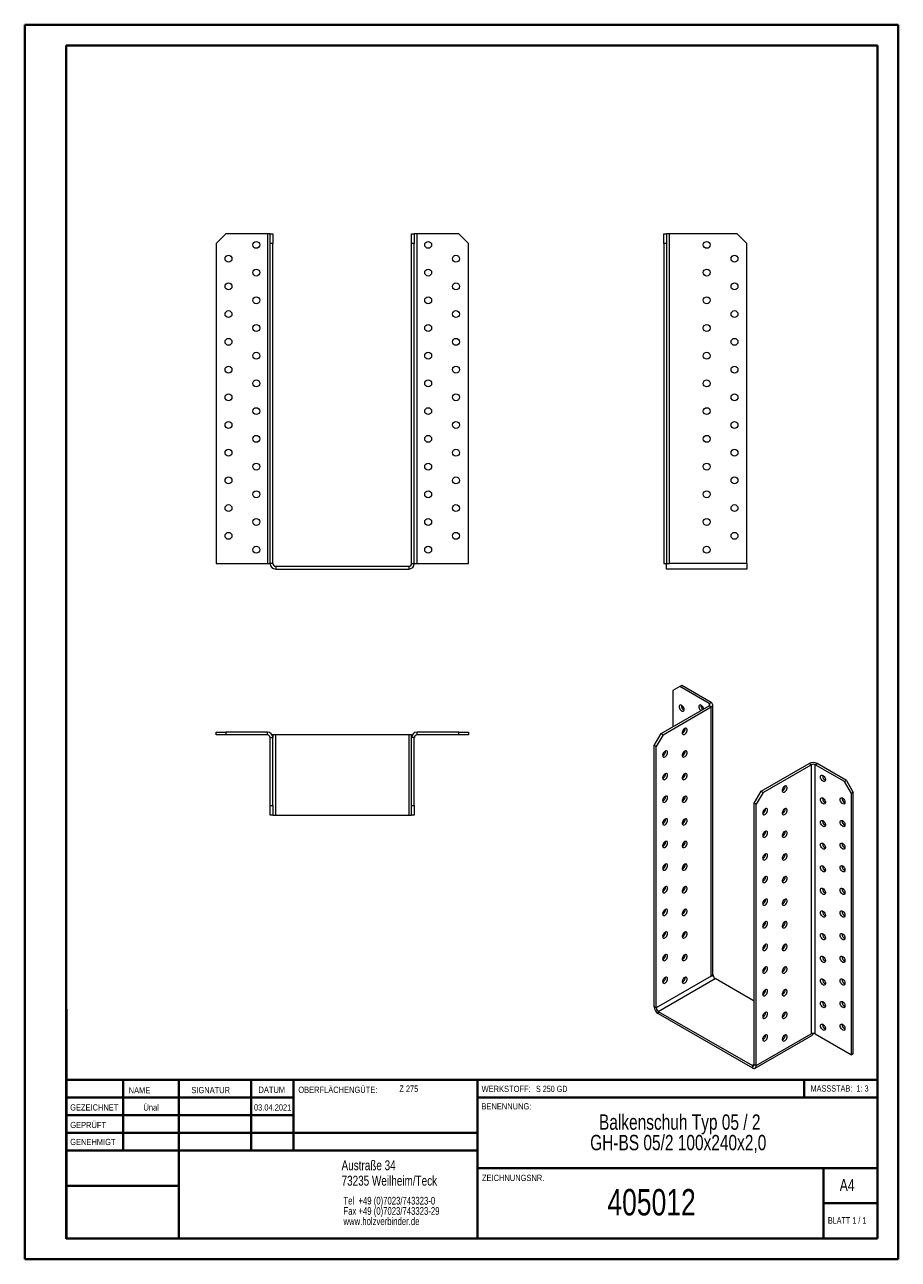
# Model space of a CAD drawing. Header units: millimetres. Extents: x 0 to 210, y 0 to 297.
import ezdxf

# ---------------------------------------------------------------- set-up
doc = ezdxf.new("R2010")
doc.units = ezdxf.units.MM
doc.styles.add('SLDTEXTSTYLE0', font='TXT', dxfattribs={"width": 0.75})
doc.styles.add('SLDTEXTSTYLE1', font='TXT', dxfattribs={"width": 0.681818})
doc.styles.add('SLDTEXTSTYLE2', font='TXT', dxfattribs={"width": 0.7})
doc.styles.add('SLDTEXTSTYLE3', font='TXT', dxfattribs={"width": 0.6875})

# ---------------------------------------------------------------- blocks, each defined once
blk = doc.blocks.new('SW_NOTE_0')
at = {"color": 0, "linetype": 'Continuous', "lineweight": 0, "char_height": 1.8521, "attachment_point": 1, "style": 'SLDTEXTSTYLE0'}
for s, insert in [('Tel  +49 (0)7023/743323-0', (0, 2.39)), ('Fax +49 (0)7023/743323-29', (0, -0.08)), ('www.holzverbinder.de', (0, -2.55))]:
    blk.add_mtext(s, dxfattribs=dict(at, insert=insert))
blk = doc.blocks.new('SW_NOTE_1')
at = {"color": 0, "linetype": 'Continuous', "lineweight": 0, "char_height": 3.7042, "attachment_point": 2, "style": 'SLDTEXTSTYLE0'}
for s, insert in [('Balkenschuh Typ 05 / 2', (26.74, 4.77)), ('GH-BS 05/2 100x240x2,0', (26.38, -0.16))]:
    blk.add_mtext(s, dxfattribs=dict(at, insert=insert))

msp = doc.modelspace()

# ---------------------------------------------------------------- linework, layer by layer
at = {"color": 7, "linetype": 'Continuous', "lineweight": 40}
for p, q in [((0.08, 0.21), (0.08, 297.21)), ((0.08, 297.21), (210.08, 297.21)), ((210.08, 0.21), (210.08, 297.21)), ((210.08, 292.21), (210.08, 297.21)), ((10.08, 292.21), (205.08, 292.21)), ((10.08, 5.21), (10.08, 292.21)), ((205.08, 5.21), (205.08, 292.21)), ((10.11, 60.37), (10.11, 5.12)), ((205.08, 43.37), (10.11, 43.37)), ((23.71, 43.37), (23.71, 26.37)), ((37.1, 43.37), (37.1, 5.12)), ((54.51, 43.37), (54.51, 26.37)), ((64.71, 26.37), (64.71, 43.37)), ((108.91, 43.37), (108.91, 5.12)), ((187.47, 39.12), (187.47, 43.37)), ((64.71, 39.1), (10.11, 39.1)), ((205.08, 39.12), (108.91, 39.12)), ((64.71, 34.87), (10.11, 34.87)), ((108.91, 30.62), (10.11, 30.62)), ((108.91, 26.37), (10.11, 26.37)), ((108.91, 22.12), (205.08, 22.12)), ((192.08, 5.21), (192.08, 22.21)), ((37.1, 17.87), (10.11, 17.87)), ((10.11, 13.71), (10.08, 13.71)), ((205.08, 13.71), (192.08, 13.71)), ((10.11, 9.46), (10.08, 9.46)), ((10.08, 5.21), (205.08, 5.21)), ((205.08, 5.21), (180.99, 5.21)), ((0.08, 0.21), (210.08, 0.21))]:
    msp.add_line(p, q, dxfattribs=at)
at = {"color": 7, "linetype": 'Continuous', "lineweight": 15}
for p, q in [((48.41, 246.92), (46.07, 244.59)), ((58.41, 246.92), (48.41, 246.92)), ((58.41, 246.92), (58.41, 167.59)), ((59.07, 246.92), (58.41, 246.92)), ((59.07, 246.92), (59.74, 246.92)), ((59.07, 244.59), (59.07, 246.92)), ((59.74, 246.92), (59.74, 244.59)), ((93.07, 246.92), (93.74, 246.92)), ((93.07, 244.59), (93.07, 246.92)), ((93.74, 246.92), (93.74, 244.59)), ((94.41, 246.92), (93.74, 246.92)), ((94.41, 167.59), (94.41, 246.92)), ((104.41, 246.92), (94.41, 246.92)), ((106.74, 244.59), (104.41, 246.92)), ((153.71, 246.92), (154.37, 246.92)), ((153.71, 244.59), (153.71, 246.92)), ((154.37, 246.92), (154.37, 244.59)), ((155.04, 246.92), (154.37, 246.92)), ((155.04, 167.59), (155.04, 246.92)), ((171.37, 246.92), (155.04, 246.92)), ((173.71, 244.59), (171.37, 246.92)), ((46.07, 244.59), (46.07, 167.59)), ((59.74, 244.59), (59.07, 244.59)), ((59.07, 167.59), (59.07, 244.59)), ((59.74, 167.59), (59.74, 244.59)), ((93.74, 244.59), (93.07, 244.59)), ((93.07, 167.59), (93.07, 244.59)), ((93.74, 167.59), (93.74, 244.59)), ((106.74, 167.59), (106.74, 244.59)), ((154.37, 244.59), (153.71, 244.59)), ((153.71, 244.59), (153.71, 167.59)), ((154.37, 244.59), (154.37, 167.59)), ((173.71, 167.59), (173.71, 244.59)), ((46.07, 167.59), (58.41, 167.59)), ((58.41, 167.59), (59.07, 167.59)), ((59.74, 167.59), (59.07, 167.59)), ((60.41, 166.92), (60.41, 166.25)), ((60.41, 166.92), (92.41, 166.92)), ((92.41, 166.92), (92.41, 166.25)), ((93.07, 167.59), (93.74, 167.59)), ((93.74, 167.59), (94.41, 167.59)), ((94.41, 167.59), (106.74, 167.59)), ((153.71, 167.59), (154.37, 167.59)), ((154.37, 167.59), (155.04, 167.59)), ((154.37, 166.25), (154.37, 167.59)), ((173.71, 167.59), (155.04, 167.59)), ((173.71, 167.59), (173.71, 166.25)), ((60.41, 166.25), (92.41, 166.25)), ((173.71, 166.25), (154.37, 166.25)), ((157.55, 137.98), (155.9, 137.02)), ((155.9, 137.02), (155.9, 128.31)), ((158.03, 138.25), (157.55, 137.98)), ((164.62, 133.89), (157.55, 137.98)), ((165.1, 134.17), (158.03, 138.25)), ((164.62, 133.89), (165.1, 134.17)), ((164.62, 133.89), (164.62, 133.35)), ((153.08, 126.68), (164.62, 133.35)), ((153.55, 126.41), (165.1, 133.08)), ((164.62, 133.35), (165.1, 133.08)), ((165.1, 68.3), (165.1, 133.08)), ((165.49, 68.84), (165.49, 133.62)), ((46.07, 126.37), (46.07, 127.04)), ((46.07, 127.04), (48.41, 127.04)), ((48.41, 126.37), (46.07, 126.37)), ((48.41, 127.04), (48.41, 126.37)), ((58.41, 127.04), (48.41, 127.04)), ((58.41, 126.37), (48.41, 126.37)), ((58.41, 126.37), (58.41, 127.04)), ((59.07, 125.71), (59.74, 125.71)), ((59.07, 109.37), (59.07, 125.71)), ((59.74, 126.37), (59.56, 126.37)), ((59.74, 126.37), (59.74, 125.71)), ((60.41, 126.37), (59.74, 126.37)), ((59.74, 109.37), (59.74, 125.71)), ((60.41, 107.04), (60.41, 126.37)), ((92.41, 126.37), (60.41, 126.37)), ((93.07, 126.37), (92.41, 126.37)), ((92.41, 126.37), (92.41, 107.04)), ((93.07, 125.71), (93.07, 126.37)), ((93.07, 126.37), (93.25, 126.37)), ((93.74, 125.71), (93.07, 125.71)), ((93.07, 109.37), (93.07, 125.71)), ((93.74, 109.37), (93.74, 125.71)), ((94.41, 126.37), (94.41, 127.04)), ((104.41, 127.04), (94.41, 127.04)), ((104.41, 126.37), (94.41, 126.37)), ((104.41, 126.37), (104.41, 127.04)), ((104.41, 127.04), (106.74, 127.04)), ((106.74, 126.37), (104.41, 126.37)), ((106.74, 127.04), (106.74, 126.37)), ((151.43, 123.82), (153.08, 126.68)), ((153.55, 126.41), (151.9, 123.55)), ((153.08, 126.68), (153.55, 126.41)), ((151.9, 123.55), (151.43, 123.82)), ((151.43, 60.95), (151.43, 123.82)), ((151.9, 60.68), (151.9, 123.55)), ((177.12, 112.8), (188.67, 119.47)), ((177.59, 112.53), (189.14, 119.2)), ((189.14, 119.2), (188.67, 119.47)), ((189.14, 119.2), (189.14, 54.42)), ((190.08, 119.2), (190.55, 119.47)), ((190.08, 54.42), (190.08, 119.2)), ((197.15, 115.12), (190.08, 119.2)), ((197.62, 115.39), (190.55, 119.47)), ((191.85, 116.54), (191.86, 116.66)), ((197.15, 115.12), (197.62, 115.39)), ((198.8, 112.26), (197.15, 115.12)), ((197.62, 115.39), (199.27, 112.53)), ((175.47, 109.94), (177.12, 112.8)), ((175.94, 109.67), (175.47, 109.94)), ((175.47, 47.07), (175.47, 109.94)), ((177.59, 112.53), (175.94, 109.67)), ((177.12, 112.8), (177.59, 112.53)), ((191.85, 111.1), (191.86, 111.22)), ((196.56, 111.1), (196.57, 111.22)), ((199.27, 112.53), (198.8, 112.26)), ((198.8, 49.38), (198.8, 112.26)), ((199.27, 49.66), (199.27, 112.53)), ((59.07, 109.37), (59.74, 109.37)), ((59.07, 107.04), (59.07, 109.37)), ((59.74, 107.04), (59.07, 107.04)), ((59.74, 109.37), (59.74, 107.04)), ((59.74, 107.04), (60.41, 107.04)), ((60.41, 107.04), (92.41, 107.04)), ((92.41, 107.04), (93.07, 107.04)), ((93.07, 109.37), (93.74, 109.37)), ((93.07, 107.04), (93.07, 109.37)), ((93.74, 107.04), (93.07, 107.04)), ((93.74, 109.37), (93.74, 107.04)), ((175.94, 46.8), (175.94, 109.67)), ((191.85, 105.66), (191.86, 105.78)), ((196.56, 105.66), (196.57, 105.78)), ((191.85, 100.21), (191.86, 100.33)), ((196.56, 100.21), (196.57, 100.33)), ((191.85, 94.77), (191.86, 94.89)), ((196.56, 94.77), (196.57, 94.89)), ((191.85, 89.33), (191.86, 89.44)), ((196.56, 89.33), (196.57, 89.45)), ((191.85, 83.88), (191.86, 84)), ((196.56, 83.88), (196.57, 84)), ((191.85, 78.44), (191.86, 78.56)), ((196.56, 78.44), (196.57, 78.56)), ((158.21, 72.81), (158.54, 72.63)), ((191.85, 73), (191.86, 73.11)), ((196.56, 73), (196.57, 73.11)), ((165.57, 68.57), (165.1, 68.3)), ((165.57, 68.57), (165.44, 68.64)), ((165.1, 68.3), (151.9, 60.68)), ((152.37, 59.86), (166.04, 67.75)), ((175.47, 62.31), (166.04, 67.75)), ((191.85, 67.55), (191.86, 67.67)), ((196.56, 67.55), (196.57, 67.67)), ((151.9, 60.68), (151.43, 60.95)), ((152.37, 59.86), (175, 46.8)), ((152.37, 59.86), (152.37, 59.32)), ((191.85, 62.11), (191.86, 62.23)), ((196.56, 62.11), (196.57, 62.23)), ((152.37, 59.32), (175, 46.25)), ((191.85, 56.66), (191.86, 56.78)), ((196.56, 56.66), (196.57, 56.78)), ((175.66, 46.19), (189.33, 54.08)), ((175.94, 46.8), (189.14, 54.42)), ((190.08, 54.42), (198.8, 49.38)), ((199.27, 49.66), (198.8, 49.38)), ((175.47, 47.07), (175, 46.8)), ((175, 46.8), (175, 46.25)), ((175.47, 47.07), (175.94, 46.8))]:
    msp.add_line(p, q, dxfattribs=at)
at = {"color": 7, "linetype": 'Continuous', "lineweight": 0}
for p, q in [((64.71, 39.12), (10.11, 39.12)), ((23.71, 5.21), (23.71, 5.12)), ((54.51, 5.21), (54.51, 5.12))]:
    msp.add_line(p, q, dxfattribs=at)
at = {"color": 7, "linetype": 'Continuous', "lineweight": 15, "flags": 128}
for points in [[(158.61, 132.46), (158.59, 132.68), (158.51, 132.91), (158.39, 133.12), (158.24, 133.31), (158.07, 133.46), (157.89, 133.54), (157.73, 133.56), (157.59, 133.52), (157.49, 133.41), (157.44, 133.24), (157.44, 133.04), (157.49, 132.81), (157.59, 132.59), (157.73, 132.38), (157.89, 132.22), (158.07, 132.1), (158.24, 132.05), (158.39, 132.06), (158.51, 132.14), (158.59, 132.28), (158.61, 132.46)], [(163.32, 132.59), (163.3, 132.68), (163.23, 132.91), (163.11, 133.12), (162.95, 133.31), (162.78, 133.46), (162.61, 133.54), (162.44, 133.56), (162.31, 133.52), (162.21, 133.41), (162.16, 133.24), (162.16, 133.04), (162.21, 132.82), (162.31, 132.59), (162.44, 132.38), (162.61, 132.22), (162.63, 132.2)], [(158.73, 127.91), (158.56, 127.78), (158.4, 127.6), (158.27, 127.38), (158.18, 127.16), (158.14, 126.94), (158.16, 126.74), (158.22, 126.59), (158.33, 126.5), (158.48, 126.46), (158.64, 126.5), (158.82, 126.6), (158.99, 126.76), (159.13, 126.96), (159.24, 127.18), (159.31, 127.41), (159.32, 127.62), (159.28, 127.79), (159.19, 127.92), (159.06, 127.98), (158.91, 127.98), (158.73, 127.91)], [(154.02, 122.46), (153.84, 122.33), (153.69, 122.15), (153.56, 121.94), (153.47, 121.71), (153.43, 121.49), (153.44, 121.3), (153.51, 121.15), (153.62, 121.05), (153.76, 121.02), (153.93, 121.06), (154.11, 121.16), (154.27, 121.32), (154.42, 121.51), (154.53, 121.74), (154.59, 121.96), (154.61, 122.17), (154.57, 122.35), (154.48, 122.47), (154.35, 122.54), (154.19, 122.53), (154.02, 122.46)], [(158.73, 122.46), (158.56, 122.33), (158.4, 122.15), (158.27, 121.94), (158.18, 121.71), (158.14, 121.49), (158.16, 121.3), (158.22, 121.15), (158.33, 121.05), (158.48, 121.02), (158.64, 121.06), (158.82, 121.16), (158.99, 121.32), (159.13, 121.51), (159.24, 121.74), (159.31, 121.96), (159.32, 122.17), (159.28, 122.35), (159.19, 122.47), (159.06, 122.54), (158.91, 122.53), (158.73, 122.46)], [(154.02, 117.02), (153.84, 116.89), (153.69, 116.71), (153.56, 116.5), (153.47, 116.27), (153.43, 116.05), (153.44, 115.86), (153.51, 115.7), (153.62, 115.61), (153.76, 115.58), (153.93, 115.62), (154.11, 115.72), (154.27, 115.87), (154.42, 116.07), (154.53, 116.29), (154.59, 116.52), (154.61, 116.73), (154.57, 116.9), (154.48, 117.03), (154.35, 117.09), (154.19, 117.09), (154.02, 117.02)], [(158.73, 117.02), (158.56, 116.89), (158.4, 116.71), (158.27, 116.5), (158.18, 116.27), (158.14, 116.05), (158.16, 115.86), (158.22, 115.7), (158.33, 115.61), (158.48, 115.58), (158.64, 115.61), (158.82, 115.72), (158.99, 115.87), (159.13, 116.07), (159.24, 116.29), (159.31, 116.52), (159.32, 116.73), (159.28, 116.9), (159.19, 117.03), (159.06, 117.09), (158.91, 117.09), (158.73, 117.02)], [(191.38, 116.27), (191.4, 116.46), (191.48, 116.6), (191.6, 116.68), (191.75, 116.69), (191.92, 116.64), (192.1, 116.52), (192.26, 116.35), (192.4, 116.15), (192.5, 115.92), (192.55, 115.7), (192.55, 115.49), (192.5, 115.33), (192.4, 115.22), (192.26, 115.17), (192.1, 115.19), (191.92, 115.28), (191.75, 115.42), (191.6, 115.61), (191.48, 115.83), (191.4, 116.06), (191.38, 116.27)], [(182.77, 114.03), (182.6, 113.9), (182.44, 113.72), (182.31, 113.5), (182.23, 113.28), (182.19, 113.06), (182.2, 112.86), (182.26, 112.71), (182.37, 112.62), (182.52, 112.59), (182.69, 112.62), (182.86, 112.72), (183.03, 112.88), (183.17, 113.08), (183.28, 113.3), (183.35, 113.53), (183.36, 113.74), (183.32, 113.91), (183.23, 114.04), (183.11, 114.1), (182.95, 114.1), (182.77, 114.03)], [(154.02, 111.58), (153.84, 111.44), (153.69, 111.27), (153.56, 111.05), (153.47, 110.83), (153.43, 110.61), (153.44, 110.41), (153.51, 110.26), (153.62, 110.16), (153.76, 110.13), (153.93, 110.17), (154.11, 110.27), (154.27, 110.43), (154.42, 110.63), (154.53, 110.85), (154.59, 111.08), (154.61, 111.29), (154.57, 111.46), (154.48, 111.59), (154.35, 111.65), (154.19, 111.65), (154.02, 111.58)], [(158.73, 111.57), (158.56, 111.44), (158.4, 111.27), (158.27, 111.05), (158.18, 110.83), (158.14, 110.61), (158.16, 110.41), (158.22, 110.26), (158.33, 110.16), (158.48, 110.13), (158.64, 110.17), (158.82, 110.27), (158.99, 110.43), (159.13, 110.63), (159.24, 110.85), (159.31, 111.07), (159.32, 111.28), (159.28, 111.46), (159.19, 111.58), (159.06, 111.65), (158.91, 111.65), (158.73, 111.57)], [(191.38, 110.83), (191.4, 111.01), (191.48, 111.15), (191.6, 111.23), (191.75, 111.25), (191.92, 111.19), (192.1, 111.08), (192.26, 110.91), (192.4, 110.7), (192.5, 110.48), (192.55, 110.25), (192.55, 110.05), (192.5, 109.89), (192.4, 109.78), (192.26, 109.73), (192.1, 109.75), (191.92, 109.83), (191.75, 109.98), (191.6, 110.17), (191.48, 110.39), (191.4, 110.61), (191.38, 110.83)], [(196.09, 110.83), (196.12, 111.01), (196.19, 111.15), (196.31, 111.23), (196.46, 111.25), (196.64, 111.19), (196.81, 111.08), (196.97, 110.91), (197.11, 110.7), (197.21, 110.48), (197.26, 110.25), (197.26, 110.05), (197.21, 109.89), (197.11, 109.78), (196.97, 109.73), (196.81, 109.75), (196.64, 109.84), (196.46, 109.98), (196.31, 110.17), (196.19, 110.39), (196.12, 110.61), (196.09, 110.83)], [(178.06, 108.58), (177.89, 108.45), (177.73, 108.27), (177.6, 108.06), (177.51, 107.84), (177.47, 107.61), (177.49, 107.42), (177.55, 107.27), (177.66, 107.17), (177.8, 107.14), (177.97, 107.18), (178.15, 107.28), (178.32, 107.44), (178.46, 107.64), (178.57, 107.86), (178.63, 108.08), (178.65, 108.29), (178.61, 108.47), (178.52, 108.59), (178.39, 108.66), (178.23, 108.65), (178.06, 108.58)], [(182.77, 108.58), (182.6, 108.45), (182.44, 108.27), (182.31, 108.06), (182.23, 107.83), (182.19, 107.61), (182.2, 107.42), (182.26, 107.27), (182.37, 107.17), (182.52, 107.14), (182.69, 107.18), (182.86, 107.28), (183.03, 107.44), (183.17, 107.64), (183.28, 107.86), (183.35, 108.08), (183.36, 108.29), (183.32, 108.47), (183.23, 108.59), (183.11, 108.66), (182.95, 108.65), (182.77, 108.58)], [(154.02, 106.13), (153.84, 106), (153.69, 105.82), (153.56, 105.61), (153.47, 105.38), (153.43, 105.16), (153.44, 104.97), (153.51, 104.82), (153.62, 104.72), (153.76, 104.69), (153.93, 104.73), (154.11, 104.83), (154.27, 104.99), (154.42, 105.18), (154.53, 105.41), (154.59, 105.63), (154.61, 105.84), (154.57, 106.02), (154.48, 106.14), (154.35, 106.21), (154.19, 106.2), (154.02, 106.13)], [(158.73, 106.13), (158.56, 106), (158.4, 105.82), (158.27, 105.61), (158.18, 105.38), (158.14, 105.16), (158.16, 104.97), (158.22, 104.82), (158.33, 104.72), (158.48, 104.69), (158.64, 104.73), (158.82, 104.83), (158.99, 104.99), (159.13, 105.18), (159.24, 105.41), (159.31, 105.63), (159.32, 105.84), (159.28, 106.02), (159.19, 106.14), (159.06, 106.2), (158.91, 106.2), (158.73, 106.13)], [(191.38, 105.38), (191.4, 105.57), (191.48, 105.71), (191.6, 105.79), (191.75, 105.8), (191.92, 105.75), (192.1, 105.63), (192.26, 105.46), (192.4, 105.26), (192.5, 105.03), (192.55, 104.81), (192.55, 104.61), (192.5, 104.44), (192.4, 104.33), (192.26, 104.29), (192.1, 104.31), (191.92, 104.39), (191.75, 104.54), (191.6, 104.72), (191.48, 104.94), (191.4, 105.17), (191.38, 105.38)], [(196.09, 105.39), (196.12, 105.57), (196.19, 105.71), (196.31, 105.79), (196.46, 105.8), (196.64, 105.75), (196.81, 105.63), (196.97, 105.46), (197.11, 105.26), (197.21, 105.03), (197.26, 104.81), (197.26, 104.61), (197.21, 104.44), (197.11, 104.33), (196.97, 104.29), (196.81, 104.31), (196.64, 104.39), (196.46, 104.54), (196.31, 104.73), (196.19, 104.94), (196.12, 105.17), (196.09, 105.39)], [(178.06, 103.14), (177.89, 103.01), (177.73, 102.83), (177.6, 102.62), (177.51, 102.39), (177.47, 102.17), (177.49, 101.98), (177.55, 101.82), (177.66, 101.73), (177.8, 101.7), (177.97, 101.74), (178.15, 101.84), (178.32, 101.99), (178.46, 102.19), (178.57, 102.41), (178.63, 102.64), (178.65, 102.85), (178.61, 103.02), (178.52, 103.15), (178.39, 103.21), (178.23, 103.21), (178.06, 103.14)], [(182.77, 103.14), (182.6, 103.01), (182.44, 102.83), (182.31, 102.62), (182.23, 102.39), (182.19, 102.17), (182.2, 101.98), (182.26, 101.82), (182.37, 101.73), (182.52, 101.7), (182.69, 101.74), (182.86, 101.84), (183.03, 101.99), (183.17, 102.19), (183.28, 102.41), (183.35, 102.64), (183.36, 102.85), (183.32, 103.02), (183.23, 103.15), (183.11, 103.21), (182.95, 103.21), (182.77, 103.14)], [(154.02, 100.69), (153.84, 100.56), (153.69, 100.38), (153.56, 100.17), (153.47, 99.94), (153.43, 99.72), (153.44, 99.52), (153.51, 99.37), (153.62, 99.28), (153.76, 99.25), (153.93, 99.28), (154.11, 99.39), (154.27, 99.54), (154.42, 99.74), (154.53, 99.96), (154.59, 100.19), (154.61, 100.4), (154.57, 100.57), (154.48, 100.7), (154.35, 100.76), (154.19, 100.76), (154.02, 100.69)], [(158.73, 100.69), (158.56, 100.56), (158.4, 100.38), (158.27, 100.17), (158.18, 99.94), (158.14, 99.72), (158.16, 99.52), (158.22, 99.37), (158.33, 99.28), (158.48, 99.25), (158.64, 99.28), (158.82, 99.39), (158.99, 99.54), (159.13, 99.74), (159.24, 99.96), (159.31, 100.19), (159.32, 100.4), (159.28, 100.57), (159.19, 100.7), (159.06, 100.76), (158.91, 100.76), (158.73, 100.69)], [(191.38, 99.94), (191.4, 100.13), (191.48, 100.27), (191.6, 100.34), (191.75, 100.36), (191.92, 100.3), (192.1, 100.19), (192.26, 100.02), (192.4, 99.81), (192.5, 99.59), (192.55, 99.37), (192.55, 99.16), (192.5, 99), (192.4, 98.89), (192.26, 98.84), (192.1, 98.86), (191.92, 98.95), (191.75, 99.09), (191.6, 99.28), (191.48, 99.5), (191.4, 99.73), (191.38, 99.94)], [(196.09, 99.94), (196.12, 100.13), (196.19, 100.27), (196.31, 100.35), (196.46, 100.36), (196.64, 100.31), (196.81, 100.19), (196.97, 100.02), (197.11, 99.81), (197.21, 99.59), (197.26, 99.37), (197.26, 99.16), (197.21, 99), (197.11, 98.89), (196.97, 98.84), (196.81, 98.86), (196.64, 98.95), (196.46, 99.09), (196.31, 99.28), (196.19, 99.5), (196.12, 99.73), (196.09, 99.94)], [(154.02, 95.24), (153.84, 95.11), (153.69, 94.93), (153.56, 94.72), (153.47, 94.5), (153.43, 94.28), (153.44, 94.08), (153.51, 93.93), (153.62, 93.83), (153.76, 93.8), (153.93, 93.84), (154.11, 93.94), (154.27, 94.1), (154.42, 94.3), (154.53, 94.52), (154.59, 94.74), (154.61, 94.95), (154.57, 95.13), (154.48, 95.25), (154.35, 95.32), (154.19, 95.31), (154.02, 95.24)], [(158.73, 95.24), (158.56, 95.11), (158.4, 94.93), (158.27, 94.72), (158.18, 94.5), (158.14, 94.28), (158.16, 94.08), (158.22, 93.93), (158.33, 93.83), (158.48, 93.8), (158.64, 93.84), (158.82, 93.94), (158.99, 94.1), (159.13, 94.3), (159.24, 94.52), (159.31, 94.74), (159.32, 94.95), (159.28, 95.13), (159.19, 95.25), (159.06, 95.32), (158.91, 95.31), (158.73, 95.24)], [(178.06, 97.7), (177.89, 97.57), (177.73, 97.39), (177.6, 97.17), (177.51, 96.95), (177.47, 96.73), (177.49, 96.53), (177.55, 96.38), (177.66, 96.29), (177.8, 96.26), (177.97, 96.29), (178.15, 96.39), (178.32, 96.55), (178.46, 96.75), (178.57, 96.97), (178.63, 97.2), (178.65, 97.41), (178.61, 97.58), (178.52, 97.71), (178.39, 97.77), (178.23, 97.77), (178.06, 97.7)], [(182.77, 97.7), (182.6, 97.57), (182.44, 97.39), (182.31, 97.17), (182.23, 96.95), (182.19, 96.73), (182.2, 96.53), (182.26, 96.38), (182.37, 96.29), (182.52, 96.25), (182.69, 96.29), (182.86, 96.39), (183.03, 96.55), (183.17, 96.75), (183.28, 96.97), (183.35, 97.2), (183.36, 97.41), (183.32, 97.58), (183.23, 97.71), (183.11, 97.77), (182.95, 97.77), (182.77, 97.7)], [(178.06, 92.25), (177.89, 92.12), (177.73, 91.94), (177.6, 91.73), (177.51, 91.5), (177.47, 91.28), (177.49, 91.09), (177.55, 90.94), (177.66, 90.84), (177.8, 90.81), (177.97, 90.85), (178.15, 90.95), (178.32, 91.11), (178.46, 91.31), (178.57, 91.53), (178.63, 91.75), (178.65, 91.96), (178.61, 92.14), (178.52, 92.26), (178.39, 92.33), (178.23, 92.32), (178.06, 92.25)], [(182.77, 92.25), (182.6, 92.12), (182.44, 91.94), (182.31, 91.73), (182.23, 91.5), (182.19, 91.28), (182.2, 91.09), (182.26, 90.94), (182.37, 90.84), (182.52, 90.81), (182.69, 90.85), (182.86, 90.95), (183.03, 91.11), (183.17, 91.3), (183.28, 91.53), (183.35, 91.75), (183.36, 91.96), (183.32, 92.14), (183.23, 92.26), (183.11, 92.33), (182.95, 92.32), (182.77, 92.25)], [(191.38, 94.5), (191.4, 94.68), (191.48, 94.82), (191.6, 94.9), (191.75, 94.91), (191.92, 94.86), (192.1, 94.74), (192.26, 94.58), (192.4, 94.37), (192.5, 94.15), (192.55, 93.92), (192.55, 93.72), (192.5, 93.56), (192.4, 93.45), (192.26, 93.4), (192.1, 93.42), (191.92, 93.5), (191.75, 93.65), (191.6, 93.84), (191.48, 94.06), (191.4, 94.28), (191.38, 94.5)], [(196.09, 94.5), (196.12, 94.68), (196.19, 94.82), (196.31, 94.9), (196.46, 94.92), (196.64, 94.86), (196.81, 94.75), (196.97, 94.58), (197.11, 94.37), (197.21, 94.15), (197.26, 93.92), (197.26, 93.72), (197.21, 93.56), (197.11, 93.45), (196.97, 93.4), (196.81, 93.42), (196.64, 93.5), (196.46, 93.65), (196.31, 93.84), (196.19, 94.06), (196.12, 94.28), (196.09, 94.5)], [(154.02, 89.8), (153.84, 89.67), (153.69, 89.49), (153.56, 89.28), (153.47, 89.05), (153.43, 88.83), (153.44, 88.64), (153.51, 88.49), (153.62, 88.39), (153.76, 88.36), (153.93, 88.4), (154.11, 88.5), (154.27, 88.66), (154.42, 88.85), (154.53, 89.07), (154.59, 89.3), (154.61, 89.51), (154.57, 89.69), (154.48, 89.81), (154.35, 89.87), (154.19, 89.87), (154.02, 89.8)], [(158.73, 89.8), (158.56, 89.67), (158.4, 89.49), (158.27, 89.28), (158.18, 89.05), (158.14, 88.83), (158.16, 88.64), (158.22, 88.49), (158.33, 88.39), (158.48, 88.36), (158.64, 88.4), (158.82, 88.5), (158.99, 88.65), (159.13, 88.85), (159.24, 89.07), (159.31, 89.3), (159.32, 89.51), (159.28, 89.69), (159.19, 89.81), (159.06, 89.87), (158.91, 89.87), (158.73, 89.8)], [(191.38, 89.05), (191.4, 89.24), (191.48, 89.38), (191.6, 89.46), (191.75, 89.47), (191.92, 89.42), (192.1, 89.3), (192.26, 89.13), (192.4, 88.93), (192.5, 88.7), (192.55, 88.48), (192.55, 88.28), (192.5, 88.11), (192.4, 88), (192.26, 87.95), (192.1, 87.97), (191.92, 88.06), (191.75, 88.2), (191.6, 88.39), (191.48, 88.61), (191.4, 88.84), (191.38, 89.05)], [(196.09, 89.05), (196.12, 89.24), (196.19, 89.38), (196.31, 89.46), (196.46, 89.47), (196.64, 89.42), (196.81, 89.3), (196.97, 89.13), (197.11, 88.93), (197.21, 88.7), (197.26, 88.48), (197.26, 88.28), (197.21, 88.11), (197.11, 88), (196.97, 87.95), (196.81, 87.98), (196.64, 88.06), (196.46, 88.2), (196.31, 88.39), (196.19, 88.61), (196.12, 88.84), (196.09, 89.05)], [(178.06, 86.81), (177.89, 86.68), (177.73, 86.5), (177.6, 86.29), (177.51, 86.06), (177.47, 85.84), (177.49, 85.65), (177.55, 85.49), (177.66, 85.4), (177.8, 85.37), (177.97, 85.41), (178.15, 85.51), (178.32, 85.66), (178.46, 85.86), (178.57, 86.08), (178.63, 86.31), (178.65, 86.52), (178.61, 86.69), (178.52, 86.82), (178.39, 86.88), (178.23, 86.88), (178.06, 86.81)], [(182.77, 86.81), (182.6, 86.68), (182.44, 86.5), (182.31, 86.29), (182.23, 86.06), (182.19, 85.84), (182.2, 85.65), (182.26, 85.49), (182.37, 85.4), (182.52, 85.37), (182.69, 85.4), (182.86, 85.51), (183.03, 85.66), (183.17, 85.86), (183.28, 86.08), (183.35, 86.31), (183.36, 86.52), (183.32, 86.69), (183.23, 86.82), (183.11, 86.88), (182.95, 86.88), (182.77, 86.81)], [(154.02, 84.36), (153.84, 84.23), (153.69, 84.05), (153.56, 83.84), (153.47, 83.61), (153.43, 83.39), (153.44, 83.19), (153.51, 83.04), (153.62, 82.95), (153.76, 82.92), (153.93, 82.95), (154.11, 83.05), (154.27, 83.21), (154.42, 83.41), (154.53, 83.63), (154.59, 83.86), (154.61, 84.07), (154.57, 84.24), (154.48, 84.37), (154.35, 84.43), (154.19, 84.43), (154.02, 84.36)], [(158.73, 84.36), (158.56, 84.23), (158.4, 84.05), (158.27, 83.83), (158.18, 83.61), (158.14, 83.39), (158.16, 83.19), (158.22, 83.04), (158.33, 82.95), (158.48, 82.92), (158.64, 82.95), (158.82, 83.05), (158.99, 83.21), (159.13, 83.41), (159.24, 83.63), (159.31, 83.86), (159.32, 84.07), (159.28, 84.24), (159.19, 84.37), (159.06, 84.43), (158.91, 84.43), (158.73, 84.36)], [(191.38, 83.61), (191.4, 83.8), (191.48, 83.93), (191.6, 84.01), (191.75, 84.03), (191.92, 83.97), (192.1, 83.86), (192.26, 83.69), (192.4, 83.48), (192.5, 83.26), (192.55, 83.04), (192.55, 82.83), (192.5, 82.67), (192.4, 82.56), (192.26, 82.51), (192.1, 82.53), (191.92, 82.62), (191.75, 82.76), (191.6, 82.95), (191.48, 83.17), (191.4, 83.39), (191.38, 83.61)], [(196.09, 83.61), (196.12, 83.8), (196.19, 83.93), (196.31, 84.01), (196.46, 84.03), (196.64, 83.97), (196.81, 83.86), (196.97, 83.69), (197.11, 83.48), (197.21, 83.26), (197.26, 83.04), (197.26, 82.83), (197.21, 82.67), (197.11, 82.56), (196.97, 82.51), (196.81, 82.53), (196.64, 82.62), (196.46, 82.76), (196.31, 82.95), (196.19, 83.17), (196.12, 83.4), (196.09, 83.61)], [(178.06, 81.37), (177.89, 81.24), (177.73, 81.06), (177.6, 80.84), (177.51, 80.62), (177.47, 80.4), (177.49, 80.2), (177.55, 80.05), (177.66, 79.96), (177.8, 79.92), (177.97, 79.96), (178.15, 80.06), (178.32, 80.22), (178.46, 80.42), (178.57, 80.64), (178.63, 80.87), (178.65, 81.08), (178.61, 81.25), (178.52, 81.38), (178.39, 81.44), (178.23, 81.44), (178.06, 81.37)], [(182.77, 81.37), (182.6, 81.23), (182.44, 81.06), (182.31, 80.84), (182.23, 80.62), (182.19, 80.4), (182.2, 80.2), (182.26, 80.05), (182.37, 79.95), (182.52, 79.92), (182.69, 79.96), (182.86, 80.06), (183.03, 80.22), (183.17, 80.42), (183.28, 80.64), (183.35, 80.87), (183.36, 81.07), (183.32, 81.25), (183.23, 81.38), (183.11, 81.44), (182.95, 81.44), (182.77, 81.37)], [(154.02, 78.91), (153.84, 78.78), (153.69, 78.6), (153.56, 78.39), (153.47, 78.17), (153.43, 77.94), (153.44, 77.75), (153.51, 77.6), (153.62, 77.5), (153.76, 77.47), (153.93, 77.51), (154.11, 77.61), (154.27, 77.77), (154.42, 77.97), (154.53, 78.19), (154.59, 78.41), (154.61, 78.62), (154.57, 78.8), (154.48, 78.92), (154.35, 78.99), (154.19, 78.98), (154.02, 78.91)], [(158.73, 78.91), (158.56, 78.78), (158.4, 78.6), (158.27, 78.39), (158.18, 78.16), (158.14, 77.94), (158.16, 77.75), (158.22, 77.6), (158.33, 77.5), (158.48, 77.47), (158.64, 77.51), (158.82, 77.61), (158.99, 77.77), (159.13, 77.97), (159.24, 78.19), (159.31, 78.41), (159.32, 78.62), (159.28, 78.8), (159.19, 78.92), (159.06, 78.99), (158.91, 78.98), (158.73, 78.91)], [(191.38, 78.17), (191.4, 78.35), (191.48, 78.49), (191.6, 78.57), (191.75, 78.58), (191.92, 78.53), (192.1, 78.41), (192.26, 78.25), (192.4, 78.04), (192.5, 77.82), (192.55, 77.59), (192.55, 77.39), (192.5, 77.22), (192.4, 77.11), (192.26, 77.07), (192.1, 77.09), (191.92, 77.17), (191.75, 77.32), (191.6, 77.51), (191.48, 77.72), (191.4, 77.95), (191.38, 78.17)], [(196.09, 78.17), (196.12, 78.35), (196.19, 78.49), (196.31, 78.57), (196.46, 78.58), (196.64, 78.53), (196.81, 78.41), (196.97, 78.25), (197.11, 78.04), (197.21, 77.82), (197.26, 77.59), (197.26, 77.39), (197.21, 77.23), (197.11, 77.11), (196.97, 77.07), (196.81, 77.09), (196.64, 77.17), (196.46, 77.32), (196.31, 77.51), (196.19, 77.72), (196.12, 77.95), (196.09, 78.17)], [(178.06, 75.92), (177.89, 75.79), (177.73, 75.61), (177.6, 75.4), (177.51, 75.17), (177.47, 74.95), (177.49, 74.76), (177.55, 74.61), (177.66, 74.51), (177.8, 74.48), (177.97, 74.52), (178.15, 74.62), (178.32, 74.78), (178.46, 74.97), (178.57, 75.2), (178.63, 75.42), (178.65, 75.63), (178.61, 75.81), (178.52, 75.93), (178.39, 76), (178.23, 75.99), (178.06, 75.92)], [(182.77, 75.92), (182.6, 75.79), (182.44, 75.61), (182.31, 75.4), (182.23, 75.17), (182.19, 74.95), (182.2, 74.76), (182.26, 74.61), (182.37, 74.51), (182.52, 74.48), (182.69, 74.52), (182.86, 74.62), (183.03, 74.78), (183.17, 74.97), (183.28, 75.2), (183.35, 75.42), (183.36, 75.63), (183.32, 75.81), (183.23, 75.93), (183.11, 76), (182.95, 75.99), (182.77, 75.92)], [(154.02, 73.47), (153.84, 73.34), (153.69, 73.16), (153.56, 72.95), (153.47, 72.72), (153.43, 72.5), (153.44, 72.31), (153.51, 72.15), (153.62, 72.06), (153.76, 72.03), (153.93, 72.07), (154.11, 72.17), (154.27, 72.32), (154.42, 72.52), (154.53, 72.74), (154.59, 72.97), (154.61, 73.18), (154.57, 73.36), (154.48, 73.48), (154.35, 73.54), (154.19, 73.54), (154.02, 73.47)], [(158.73, 73.47), (158.56, 73.34), (158.4, 73.16), (158.27, 72.95), (158.18, 72.72), (158.14, 72.5), (158.16, 72.31), (158.22, 72.15), (158.33, 72.06), (158.48, 72.03), (158.64, 72.07), (158.82, 72.17), (158.99, 72.32), (159.13, 72.52), (159.24, 72.74), (159.31, 72.97), (159.32, 73.18), (159.28, 73.35), (159.19, 73.48), (159.06, 73.54), (158.91, 73.54), (158.73, 73.47)], [(191.38, 72.72), (191.4, 72.91), (191.48, 73.05), (191.6, 73.13), (191.75, 73.14), (191.92, 73.09), (192.1, 72.97), (192.26, 72.8), (192.4, 72.6), (192.5, 72.37), (192.55, 72.15), (192.55, 71.95), (192.5, 71.78), (192.4, 71.67), (192.26, 71.62), (192.1, 71.64), (191.92, 71.73), (191.75, 71.87), (191.6, 72.06), (191.48, 72.28), (191.4, 72.51), (191.38, 72.72)], [(196.09, 72.72), (196.12, 72.91), (196.19, 73.05), (196.31, 73.13), (196.46, 73.14), (196.64, 73.09), (196.81, 72.97), (196.97, 72.8), (197.11, 72.6), (197.21, 72.37), (197.26, 72.15), (197.26, 71.95), (197.21, 71.78), (197.11, 71.67), (196.97, 71.62), (196.81, 71.64), (196.64, 71.73), (196.46, 71.87), (196.31, 72.06), (196.19, 72.28), (196.12, 72.51), (196.09, 72.72)], [(165.49, 68.84), (165.48, 68.74), (165.44, 68.64)], [(178.06, 70.48), (177.89, 70.35), (177.73, 70.17), (177.6, 69.96), (177.51, 69.73), (177.47, 69.51), (177.49, 69.31), (177.55, 69.16), (177.66, 69.07), (177.8, 69.04), (177.97, 69.07), (178.15, 69.18), (178.32, 69.33), (178.46, 69.53), (178.57, 69.75), (178.63, 69.98), (178.65, 70.19), (178.61, 70.36), (178.52, 70.49), (178.39, 70.55), (178.23, 70.55), (178.06, 70.48)], [(182.77, 70.48), (182.6, 70.35), (182.44, 70.17), (182.31, 69.96), (182.23, 69.73), (182.19, 69.51), (182.2, 69.31), (182.26, 69.16), (182.37, 69.07), (182.52, 69.04), (182.69, 69.07), (182.86, 69.18), (183.03, 69.33), (183.17, 69.53), (183.28, 69.75), (183.35, 69.98), (183.36, 70.19), (183.32, 70.36), (183.23, 70.49), (183.11, 70.55), (182.95, 70.55), (182.77, 70.48)], [(154.02, 68.03), (153.84, 67.9), (153.69, 67.72), (153.56, 67.5), (153.47, 67.28), (153.43, 67.06), (153.44, 66.86), (153.51, 66.71), (153.62, 66.62), (153.76, 66.59), (153.93, 66.62), (154.11, 66.72), (154.27, 66.88), (154.42, 67.08), (154.53, 67.3), (154.59, 67.53), (154.61, 67.74), (154.57, 67.91), (154.48, 68.04), (154.35, 68.1), (154.19, 68.1), (154.02, 68.03)], [(158.73, 68.03), (158.56, 67.9), (158.4, 67.72), (158.27, 67.5), (158.18, 67.28), (158.14, 67.06), (158.16, 66.86), (158.22, 66.71), (158.33, 66.62), (158.48, 66.59), (158.64, 66.62), (158.82, 66.72), (158.99, 66.88), (159.13, 67.08), (159.24, 67.3), (159.31, 67.53), (159.32, 67.74), (159.28, 67.91), (159.19, 68.04), (159.06, 68.1), (158.91, 68.1), (158.73, 68.03)], [(191.38, 67.28), (191.4, 67.46), (191.48, 67.6), (191.6, 67.68), (191.75, 67.7), (191.92, 67.64), (192.1, 67.53), (192.26, 67.36), (192.4, 67.15), (192.5, 66.93), (192.55, 66.7), (192.55, 66.5), (192.5, 66.34), (192.4, 66.23), (192.26, 66.18), (192.1, 66.2), (191.92, 66.29), (191.75, 66.43), (191.6, 66.62), (191.48, 66.84), (191.4, 67.06), (191.38, 67.28)], [(196.09, 67.28), (196.12, 67.47), (196.19, 67.6), (196.31, 67.68), (196.46, 67.7), (196.64, 67.64), (196.81, 67.53), (196.97, 67.36), (197.11, 67.15), (197.21, 66.93), (197.26, 66.7), (197.26, 66.5), (197.21, 66.34), (197.11, 66.23), (196.97, 66.18), (196.81, 66.2), (196.64, 66.29), (196.46, 66.43), (196.31, 66.62), (196.19, 66.84), (196.12, 67.06), (196.09, 67.28)], [(178.06, 65.03), (177.89, 64.9), (177.73, 64.73), (177.6, 64.51), (177.51, 64.29), (177.47, 64.07), (177.49, 63.87), (177.55, 63.72), (177.66, 63.62), (177.8, 63.59), (177.97, 63.63), (178.15, 63.73), (178.32, 63.89), (178.46, 64.09), (178.57, 64.31), (178.63, 64.53), (178.65, 64.74), (178.61, 64.92), (178.52, 65.04), (178.39, 65.11), (178.23, 65.1), (178.06, 65.03)], [(182.77, 65.03), (182.6, 64.9), (182.44, 64.72), (182.31, 64.51), (182.23, 64.29), (182.19, 64.07), (182.2, 63.87), (182.26, 63.72), (182.37, 63.62), (182.52, 63.59), (182.69, 63.63), (182.86, 63.73), (183.03, 63.89), (183.17, 64.09), (183.28, 64.31), (183.35, 64.53), (183.36, 64.74), (183.32, 64.92), (183.23, 65.04), (183.11, 65.11), (182.95, 65.1), (182.77, 65.03)], [(178.06, 59.59), (177.89, 59.46), (177.73, 59.28), (177.6, 59.07), (177.51, 58.84), (177.47, 58.62), (177.49, 58.43), (177.55, 58.28), (177.66, 58.18), (177.8, 58.15), (177.97, 58.19), (178.15, 58.29), (178.32, 58.45), (178.46, 58.64), (178.57, 58.87), (178.63, 59.09), (178.65, 59.3), (178.61, 59.48), (178.52, 59.6), (178.39, 59.66), (178.23, 59.66), (178.06, 59.59)], [(182.77, 59.59), (182.6, 59.46), (182.44, 59.28), (182.31, 59.07), (182.23, 58.84), (182.19, 58.62), (182.2, 58.43), (182.26, 58.28), (182.37, 58.18), (182.52, 58.15), (182.69, 58.19), (182.86, 58.29), (183.03, 58.44), (183.17, 58.64), (183.28, 58.86), (183.35, 59.09), (183.36, 59.3), (183.32, 59.48), (183.23, 59.6), (183.11, 59.66), (182.95, 59.66), (182.77, 59.59)], [(191.38, 61.84), (191.4, 62.02), (191.48, 62.16), (191.6, 62.24), (191.75, 62.25), (191.92, 62.2), (192.1, 62.08), (192.26, 61.91), (192.4, 61.71), (192.5, 61.48), (192.55, 61.26), (192.55, 61.06), (192.5, 60.89), (192.4, 60.78), (192.26, 60.74), (192.1, 60.76), (191.92, 60.84), (191.75, 60.99), (191.6, 61.18), (191.48, 61.39), (191.4, 61.62), (191.38, 61.84)], [(196.09, 61.84), (196.12, 62.02), (196.19, 62.16), (196.31, 62.24), (196.46, 62.25), (196.64, 62.2), (196.81, 62.08), (196.97, 61.92), (197.11, 61.71), (197.21, 61.48), (197.26, 61.26), (197.26, 61.06), (197.21, 60.89), (197.11, 60.78), (196.97, 60.74), (196.81, 60.76), (196.64, 60.84), (196.46, 60.99), (196.31, 61.18), (196.19, 61.39), (196.12, 61.62), (196.09, 61.84)], [(191.38, 56.39), (191.4, 56.58), (191.48, 56.72), (191.6, 56.8), (191.75, 56.81), (191.92, 56.76), (192.1, 56.64), (192.26, 56.47), (192.4, 56.27), (192.5, 56.04), (192.55, 55.82), (192.55, 55.61), (192.5, 55.45), (192.4, 55.34), (192.26, 55.29), (192.1, 55.31), (191.92, 55.4), (191.75, 55.54), (191.6, 55.73), (191.48, 55.95), (191.4, 56.18), (191.38, 56.39)], [(196.09, 56.39), (196.12, 56.58), (196.19, 56.72), (196.31, 56.8), (196.46, 56.81), (196.64, 56.76), (196.81, 56.64), (196.97, 56.47), (197.11, 56.27), (197.21, 56.04), (197.26, 55.82), (197.26, 55.61), (197.21, 55.45), (197.11, 55.34), (196.97, 55.29), (196.81, 55.31), (196.64, 55.4), (196.46, 55.54), (196.31, 55.73), (196.19, 55.95), (196.12, 56.18), (196.09, 56.39)], [(178.06, 54.15), (177.89, 54.02), (177.73, 53.84), (177.6, 53.63), (177.51, 53.4), (177.47, 53.18), (177.49, 52.98), (177.55, 52.83), (177.66, 52.74), (177.8, 52.71), (177.97, 52.74), (178.15, 52.85), (178.32, 53), (178.46, 53.2), (178.57, 53.42), (178.63, 53.65), (178.65, 53.86), (178.61, 54.03), (178.52, 54.16), (178.39, 54.22), (178.23, 54.22), (178.06, 54.15)], [(182.77, 54.15), (182.6, 54.02), (182.44, 53.84), (182.31, 53.63), (182.23, 53.4), (182.19, 53.18), (182.2, 52.98), (182.26, 52.83), (182.37, 52.74), (182.52, 52.71), (182.69, 52.74), (182.86, 52.84), (183.03, 53), (183.17, 53.2), (183.28, 53.42), (183.35, 53.65), (183.36, 53.86), (183.32, 54.03), (183.23, 54.16), (183.11, 54.22), (182.95, 54.22), (182.77, 54.15)]]:
    msp.add_lwpolyline(points, dxfattribs=at)
at = {"color": 7, "linetype": 'Continuous', "lineweight": 15}
for centre in [(55.74, 244.25), (97.07, 244.25), (164.04, 244.25), (49.07, 240.92), (103.74, 240.92), (170.71, 240.92), (55.74, 237.59), (97.07, 237.59), (164.04, 237.59), (49.07, 234.25), (103.74, 234.25), (170.71, 234.25), (55.74, 230.92), (97.07, 230.92), (164.04, 230.92), (49.07, 227.59), (103.74, 227.59), (170.71, 227.59), (55.74, 224.25), (97.07, 224.25), (164.04, 224.25), (49.07, 220.92), (103.74, 220.92), (170.71, 220.92), (55.74, 217.59), (97.07, 217.59), (164.04, 217.59), (49.07, 214.25), (103.74, 214.25), (170.71, 214.25), (55.74, 210.92), (97.07, 210.92), (164.04, 210.92), (49.07, 207.59), (103.74, 207.59), (170.71, 207.59), (55.74, 204.25), (97.07, 204.25), (164.04, 204.25), (49.07, 200.92), (103.74, 200.92), (170.71, 200.92), (55.74, 197.59), (97.07, 197.59), (164.04, 197.59), (49.07, 194.25), (103.74, 194.25), (170.71, 194.25), (55.74, 190.92), (97.07, 190.92), (164.04, 190.92), (49.07, 187.59), (103.74, 187.59), (170.71, 187.59), (55.74, 184.25), (97.07, 184.25), (164.04, 184.25), (49.07, 180.92), (103.74, 180.92), (170.71, 180.92), (55.74, 177.59), (97.07, 177.59), (164.04, 177.59), (49.07, 174.25), (103.74, 174.25), (170.71, 174.25), (55.74, 170.92), (97.07, 170.92), (164.04, 170.92)]:
    msp.add_circle(centre, 0.833, dxfattribs=at)
for centre, radius, start, end in [((60.41, 167.59), 1.33, 180, 270), ((60.41, 167.59), 0.667, 180, 270), ((92.41, 167.59), 1.33, 270, 360), ((92.41, 167.59), 0.667, 270, 0), ((164.52, 133.62), 0.291, 290.7834, 69.2166), ((164.89, 133.62), 0.582, 290.7834, 69.2166), ((159.1, 133.42), 1.19, 174.6622, 245.3325), ((163.86, 133.44), 1.23, 175.5799, 232.1206), ((157.66, 127.85), 1.19, 294.6675, 5.3379), ((58.41, 125.71), 1.33, 0, 90), ((58.41, 125.71), 0.667, 0, 90), ((94.41, 125.71), 1.33, 90, 180), ((94.41, 125.71), 0.667, 90, 180), ((159.1, 127.93), 1.15, 218.3643, 236.1064), ((157.33, 126.95), 1.29, 8.8377, 31.9506), ((152.94, 122.4), 1.19, 294.6675, 5.3379), ((157.66, 122.4), 1.19, 294.6675, 5.3379), ((159.1, 122.48), 1.15, 218.3643, 236.1064), ((157.33, 121.5), 1.29, 8.8377, 31.9506), ((189.61, 117.65), 2.05, 62.6097, 117.3903), ((189.61, 118.29), 1.02, 62.6097, 117.3903), ((152.94, 116.96), 1.19, 294.6675, 5.3379), ((157.66, 116.96), 1.19, 294.6675, 5.3379), ((159.1, 117.04), 1.15, 218.3643, 236.1064), ((157.33, 116.06), 1.29, 8.8377, 31.9506), ((193.06, 116.57), 1.21, 181.1951, 244.907), ((181.7, 113.97), 1.19, 294.6675, 5.3379), ((152.94, 111.52), 1.19, 294.6675, 5.3379), ((157.66, 111.52), 1.19, 294.6675, 5.3379), ((159.1, 111.6), 1.15, 218.3643, 236.1064), ((157.33, 110.62), 1.29, 8.8377, 31.9506), ((193.06, 111.13), 1.21, 181.1951, 244.907), ((197.77, 111.13), 1.21, 181.1951, 244.907), ((176.98, 108.52), 1.19, 294.6675, 5.3379), ((181.7, 108.52), 1.19, 294.6675, 5.3379), ((152.94, 106.07), 1.19, 294.6675, 5.3379), ((157.66, 106.07), 1.19, 294.6675, 5.3379), ((159.1, 106.15), 1.15, 218.3643, 236.1064), ((157.33, 105.17), 1.29, 8.8377, 31.9506), ((193.06, 105.68), 1.21, 181.1951, 244.907), ((197.77, 105.68), 1.21, 181.1951, 244.907), ((176.98, 103.08), 1.19, 294.6675, 5.3379), ((181.7, 103.08), 1.19, 294.6675, 5.3379), ((152.94, 100.63), 1.19, 294.6675, 5.3379), ((157.66, 100.63), 1.19, 294.6675, 5.3379), ((159.1, 100.71), 1.15, 218.3643, 236.1064), ((157.33, 99.73), 1.29, 8.8377, 31.9506), ((193.06, 100.24), 1.21, 181.1951, 244.907), ((197.77, 100.24), 1.21, 181.1951, 244.907), ((152.94, 95.18), 1.19, 294.6675, 5.3379), ((157.66, 95.18), 1.19, 294.6675, 5.3379), ((176.98, 97.64), 1.19, 294.6675, 5.3379), ((181.7, 97.64), 1.19, 294.6675, 5.3379), ((159.1, 95.27), 1.15, 218.3643, 236.1064), ((157.33, 94.28), 1.29, 8.8377, 31.9506), ((176.98, 92.19), 1.19, 294.6675, 5.3379), ((181.7, 92.19), 1.19, 294.6675, 5.3379), ((193.06, 94.79), 1.21, 181.1951, 244.907), ((197.77, 94.8), 1.21, 181.1951, 244.907), ((152.94, 89.74), 1.19, 294.6675, 5.3379), ((157.66, 89.74), 1.19, 294.6675, 5.3379), ((159.1, 89.82), 1.15, 218.3643, 236.1064), ((157.33, 88.84), 1.29, 8.8377, 31.9506), ((193.06, 89.35), 1.21, 181.1951, 244.907), ((197.77, 89.35), 1.21, 181.1951, 244.907), ((176.98, 86.75), 1.19, 294.6675, 5.3379), ((181.7, 86.75), 1.19, 294.6675, 5.3379), ((152.94, 84.3), 1.19, 294.6675, 5.3379), ((157.66, 84.3), 1.19, 294.6675, 5.3379), ((159.1, 84.38), 1.15, 218.3643, 236.1064), ((157.33, 83.4), 1.29, 8.8377, 31.9506), ((193.06, 83.91), 1.21, 181.1951, 244.907), ((197.77, 83.91), 1.21, 181.1951, 244.907), ((176.98, 81.31), 1.19, 294.6675, 5.3379), ((181.7, 81.31), 1.19, 294.6675, 5.3379), ((152.94, 78.85), 1.19, 294.6675, 5.3379), ((157.66, 78.85), 1.19, 294.6675, 5.3379), ((159.1, 78.93), 1.15, 218.3643, 236.1064), ((157.33, 77.95), 1.29, 8.8377, 31.9506), ((193.06, 78.46), 1.21, 181.1951, 244.907), ((197.77, 78.46), 1.21, 181.1951, 244.907), ((176.98, 75.86), 1.19, 294.6675, 5.3379), ((181.7, 75.86), 1.19, 294.6675, 5.3379), ((152.94, 73.41), 1.19, 294.6675, 5.3379), ((157.66, 73.41), 1.19, 294.6675, 5.3379), ((193.06, 73.02), 1.21, 181.1951, 244.907), ((197.77, 73.02), 1.21, 181.1951, 244.907), ((164.72, 69.02), 0.818, 297.6449, 332.3489), ((166.59, 68.62), 1.02, 182.6055, 237.3945), ((176.98, 70.42), 1.19, 294.6675, 5.3379), ((181.7, 70.42), 1.19, 294.6675, 5.3379), ((152.94, 67.97), 1.19, 294.6675, 5.3379), ((157.66, 67.97), 1.19, 294.6675, 5.3379), ((193.06, 67.58), 1.21, 181.1951, 244.907), ((197.77, 67.58), 1.21, 181.1951, 244.907), ((176.98, 64.98), 1.19, 294.6675, 5.3379), ((181.7, 64.97), 1.19, 294.6675, 5.3379), ((153.47, 61.04), 2.05, 182.6055, 237.3945), ((152.92, 60.72), 1.02, 182.6055, 237.3945), ((176.98, 59.53), 1.19, 294.6675, 5.3379), ((181.7, 59.53), 1.19, 294.6675, 5.3379), ((193.06, 62.13), 1.21, 181.1951, 244.907), ((197.77, 62.13), 1.21, 181.1951, 244.907), ((193.06, 56.69), 1.21, 181.1951, 244.907), ((197.77, 56.69), 1.21, 181.1951, 244.907), ((176.98, 54.09), 1.19, 294.6675, 5.3379), ((181.7, 54.09), 1.19, 294.6675, 5.3379), ((189.61, 53.51), 1.02, 62.6097, 117.3903), ((189.01, 54.57), 0.589, 303.1955, 355.8909), ((175.18, 47.02), 0.291, 230.7967, 9.214), ((175.36, 46.71), 0.582, 230.7967, 9.214)]:
    msp.add_arc(centre, radius, start, end, dxfattribs=at)

# ---------------------------------------------------------------- block references
at = {"color": 7, "linetype": 'Continuous', "lineweight": 0}
for name, p in [('SW_NOTE_1', (130.8, 30.31)), ('SW_NOTE_0', (76.7, 12.85))]:
    msp.add_blockref(name, p, dxfattribs=at)

# ---------------------------------------------------------------- texts
for s, insert, char_height, attachment_point, style in [('NAME', (25.07, 41.62), 1.5, 1, 'SLDTEXTSTYLE0'), ('SIGNATUR', (40.14, 41.68), 1.5, 1, 'SLDTEXTSTYLE0'), ('DATUM', (56.28, 41.74), 1.5, 1, 'SLDTEXTSTYLE0'), ('OBERFLÄCHENGÜTE:', (65.86, 41.74), 1.5, 1, 'SLDTEXTSTYLE0'), ('Z 275', (90.14, 42.03), 1.587, 1, 'SLDTEXTSTYLE2'), ('WERKSTOFF:', (109.91, 41.96), 1.5, 1, 'SLDTEXTSTYLE0'), ('S 250 GD', (122.99, 41.96), 1.5, 1, 'SLDTEXTSTYLE3'), ('MASSSTAB:  1: 3', (188.99, 42.07), 1.5, 1, 'SLDTEXTSTYLE2'), ('GEZEICHNET', (11, 37.51), 1.5, 1, 'SLDTEXTSTYLE0'), ('Ünal', (30.47, 37.5), 1.499, 2, 'SLDTEXTSTYLE0'), ('03.04.2021', (59.68, 37.5), 1.499, 2, 'SLDTEXTSTYLE0'), ('BENENNUNG:', (109.88, 37.77), 1.5, 1, 'SLDTEXTSTYLE0'), ('GEPRÜFT', (11.03, 33.28), 1.5, 1, 'SLDTEXTSTYLE0'), ('GENEHMIGT', (11.02, 29.19), 1.5, 1, 'SLDTEXTSTYLE0'), ('Austraße 34', (76.25, 24.02), 2.3813, 1, 'SLDTEXTSTYLE0'), ('73235 Weilheim/Teck', (76.25, 20.32), 2.3813, 1, 'SLDTEXTSTYLE0'), ('ZEICHNUNGSNR.', (110, 20.55), 1.5, 1, 'SLDTEXTSTYLE0'), ('A4', (196, 19.52), 2.91, 1, 'SLDTEXTSTYLE0'), ('405012', (150.77, 17.12), 6.35, 2, 'SLDTEXTSTYLE0'), ('BLATT 1 / 1', (193.16, 10.36), 1.5875, 1, 'SLDTEXTSTYLE1')]:
    msp.add_mtext(s, dxfattribs=dict(at, insert=insert, char_height=char_height, attachment_point=attachment_point, style=style))

doc.saveas('drawing.dxf')
